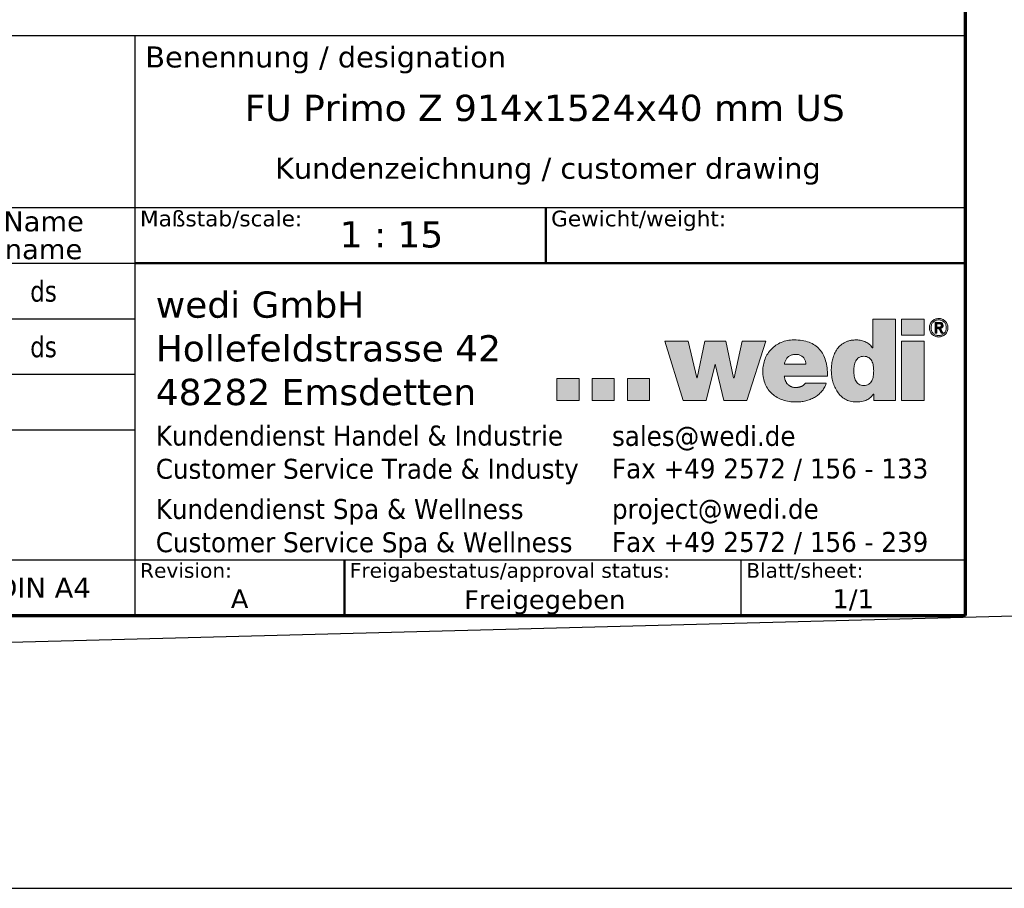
# Model space of a CAD drawing. Header units: millimetres. Extents: x -11430 to 11430, y -300 to 4365.
# Tile 3 of 12: x 1707 to 3116, y -300 to 942. Entities that reach past the tile are written whole.
import ezdxf
from ezdxf.enums import TextEntityAlignment as Align

# ---------------------------------------------------------------- set-up
doc = ezdxf.new("R2010")
doc.units = ezdxf.units.MM
doc.header["$LTSCALE"] = 15
doc.layers.get('0').update_dxf_attribs({"lineweight": 25})
for name, color, linetype, lineweight in [('AM_BOR', 7, 'Continuous', 25), ('Ebene 1', 7, 'Continuous', 25), ('Rahmen (ISO)', 7, 'Continuous', 70), ('Schraffur (ISO)', 7, 'Continuous', 18), ('Titel (ISO)', 7, 'Continuous', 50)]:
    doc.layers.add(name, color=color, linetype=linetype, lineweight=lineweight)
doc.styles.add('Notiztext 3.5', font='verdana.ttf')
doc.styles.add('Pfeiltext', font='verdana.ttf')
doc.styles.get("Standard").update_dxf_attribs({"font": 'verdana.ttf'})
doc.styles.add('Textstil26', font='verdana.ttf')
doc.styles.add('Textstil27', font='verdana.ttf')
doc.styles.add('Textstil29', font='verdana.ttf')
doc.styles.add('Textstil30', font='verdana.ttf')
doc.styles.add('Textstil32', font='verdana.ttf', dxfattribs={"width": 0.8})
doc.styles.add('Textstil69', font='verdana.ttf')
doc.styles.add('Textstil76', font='verdana.ttf')
doc.styles.add('Textstil77', font='verdana.ttf')

# ---------------------------------------------------------------- blocks, each defined once
blk = doc.blocks.new('Ränder wedi_Zeichnungsrahmen')
at = {"layer": 'Rahmen (ISO)'}
for p, q in [((204, 6), (204, 291)), ((20, 6), (204, 6))]:
    blk.add_line(p, q, dxfattribs=at)
blk = doc.blocks.new('Schriftfelder wedi Standard - Inch_Zoll ohne Toleranz')
at = {"layer": 'Schraffur (ISO)'}
h = blk.add_hatch(color=256, dxfattribs=at)
edge = h.paths.add_edge_path(flags=0)
edge.add_spline(control_points=[(-14.527, 20.668), (-14.439, 20.669), (-14.272, 20.686), (-14.05, 20.781), (-13.88, 20.929), (-13.756, 21.117), (-13.67, 21.333), (-13.597, 21.652), (-13.571, 22.068), (-13.597, 22.484), (-13.67, 22.799), (-13.756, 23.014), (-13.88, 23.201), (-14.05, 23.349), (-14.272, 23.443), (-14.527, 23.47), (-14.781, 23.443), (-15.002, 23.349), (-15.172, 23.201), (-15.296, 23.014), (-15.381, 22.799), (-15.454, 22.484), (-15.48, 22.068), (-15.454, 21.652), (-15.382, 21.333), (-15.296, 21.117), (-15.172, 20.929), (-15.002, 20.78), (-14.781, 20.687), (-14.615, 20.667), (-14.527, 20.668)], knot_values=[0, 0, 0, 0, 0.034699, 0.064914, 0.09345, 0.122379, 0.152717, 0.184596, 0.250776, 0.316162, 0.347791, 0.377961, 0.406791, 0.435283, 0.465485, 0.500184, 0.534837, 0.564994, 0.593447, 0.62225, 0.652404, 0.684024, 0.749407, 0.815585, 0.847456, 0.877777, 0.906678, 0.935176, 0.965345, 1, 1, 1, 1], degree=3, periodic=0)
edge = h.paths.add_edge_path()
edge.add_line((-13.656, 26.998), (-13.656, 24.262))
edge.add_line((-13.656, 24.262), (-13.679, 24.262))
edge.add_spline(control_points=[(-13.679, 24.262), (-13.77, 24.374), (-13.952, 24.601), (-14.329, 24.839), (-14.758, 24.991), (-15.178, 25.033), (-15.551, 25.012), (-15.861, 24.96), (-16.141, 24.874), (-16.47, 24.723), (-16.823, 24.464), (-17.145, 24.062), (-17.373, 23.604), (-17.522, 23.11), (-17.603, 22.602), (-17.63, 22.082), (-17.595, 21.555), (-17.487, 21.028), (-17.306, 20.524), (-17.051, 20.064), (-16.718, 19.666), (-16.304, 19.352), (-15.896, 19.186), (-15.539, 19.117), (-15.229, 19.1), (-14.909, 19.116), (-14.603, 19.165), (-14.349, 19.242), (-14.083, 19.37), (-13.827, 19.576), (-13.675, 19.773), (-13.604, 19.866)], knot_values=[0, 0, 0, 0, 0.043155, 0.086739, 0.131645, 0.17854, 0.212404, 0.243573, 0.272592, 0.299996, 0.351779, 0.402206, 0.453011, 0.504581, 0.556321, 0.607002, 0.660443, 0.714379, 0.767879, 0.820311, 0.871582, 0.922422, 0.974633, 1.002175, 1.0312, 1.067419, 1.097992, 1.124095, 1.146867, 1.186159, 1.221249, 1.221249, 1.221249, 1.221249], degree=3, periodic=0)
edge.add_line((-13.604, 19.866), (-13.582, 19.866))
edge.add_line((-13.582, 19.866), (-13.582, 19.247))
edge.add_line((-13.582, 19.247), (-11.509, 19.247))
edge.add_line((-11.509, 19.247), (-11.509, 26.998))
edge.add_line((-11.509, 26.998), (-13.656, 26.998))
for points in [[(-10.933, 25.488), (-10.933, 26.998), (-8.782, 26.998), (-8.782, 25.488)], [(-33.503, 24.892), (-31.744, 19.257), (-29.539, 19.257), (-28.704, 22.721), (-28.683, 22.721), (-27.867, 19.257), (-25.665, 19.257), (-23.872, 24.892), (-26.109, 24.892), (-26.89, 21.408), (-26.934, 21.408), (-27.683, 24.892), (-29.692, 24.892), (-30.407, 21.408), (-30.428, 21.408), (-31.264, 24.892)], [(-10.933, 19.257), (-8.782, 19.257), (-8.782, 24.89), (-10.933, 24.89)], [(-41.677, 21.339), (-43.778, 21.339), (-43.778, 19.238), (-41.677, 19.238)], [(-38.316, 21.339), (-40.418, 21.339), (-40.418, 19.257), (-38.316, 19.257)], [(-34.957, 21.339), (-34.957, 19.257), (-37.057, 19.257), (-37.057, 21.339)]]:
    blk.add_hatch(color=256, dxfattribs=at).paths.add_polyline_path(points)
h = blk.add_hatch(color=256, dxfattribs=at)
edge = h.paths.add_edge_path(flags=0)
edge.add_spline(control_points=[(-8.056, 25.886), (-8.038, 25.84), (-7.994, 25.755), (-7.905, 25.643), (-7.797, 25.551), (-7.671, 25.48), (-7.53, 25.438), (-7.382, 25.423), (-7.234, 25.439), (-7.094, 25.48), (-6.97, 25.551), (-6.863, 25.643), (-6.772, 25.754), (-6.709, 25.886), (-6.664, 26.031), (-6.653, 26.186), (-6.664, 26.339), (-6.71, 26.481), (-6.772, 26.612), (-6.863, 26.721), (-6.97, 26.813), (-7.095, 26.882), (-7.234, 26.926), (-7.382, 26.938), (-7.531, 26.926), (-7.671, 26.881), (-7.797, 26.814), (-7.904, 26.722), (-7.994, 26.611), (-8.06, 26.482), (-8.104, 26.339), (-8.117, 26.186), (-8.104, 26.031), (-8.074, 25.932), (-8.056, 25.886)], knot_values=[-1, -1, -1, -1, -0.968769, -0.938514, -0.908528, -0.877859, -0.846824, -0.81451, -0.782845, -0.751665, -0.721347, -0.691382, -0.661076, -0.630076, -0.597827, -0.563882, -0.531049, -0.499298, -0.468506, -0.438444, -0.408565, -0.3784, -0.347161, -0.315526, -0.283241, -0.252147, -0.221629, -0.19173, -0.161719, -0.130694, -0.098997, -0.066153, -0.032195, 0, 0, 0, 0], degree=3, periodic=0)
edge = h.paths.add_edge_path()
edge.add_spline(control_points=[(-8.201, 26.533), (-8.224, 26.48), (-8.261, 26.366), (-8.279, 26.186), (-8.261, 26.004), (-8.207, 25.833), (-8.122, 25.681), (-8.013, 25.548), (-7.88, 25.442), (-7.727, 25.362), (-7.559, 25.312), (-7.381, 25.294), (-7.204, 25.312), (-7.037, 25.362), (-6.885, 25.442), (-6.754, 25.549), (-6.645, 25.68), (-6.563, 25.834), (-6.506, 26.004), (-6.492, 26.186), (-6.507, 26.366), (-6.563, 26.534), (-6.645, 26.686), (-6.754, 26.816), (-6.885, 26.923), (-7.037, 27.003), (-7.204, 27.055), (-7.381, 27.069), (-7.559, 27.054), (-7.727, 27.003), (-7.879, 26.922), (-8.013, 26.817), (-8.122, 26.685), (-8.177, 26.585), (-8.201, 26.533)], knot_values=[0, 0, 0, 0, 0.031498, 0.063871, 0.097255, 0.129121, 0.16021, 0.19058, 0.221045, 0.251572, 0.283155, 0.315097, 0.34707, 0.378466, 0.408835, 0.43896, 0.469377, 0.500279, 0.532169, 0.565531, 0.597881, 0.629403, 0.660135, 0.690407, 0.720506, 0.750951, 0.782355, 0.814304, 0.846223, 0.877814, 0.908416, 0.938856, 0.96908, 1, 1, 1, 1], degree=3, periodic=0)
h = blk.add_hatch(color=256, dxfattribs=at)
edge = h.paths.add_edge_path(flags=0)
edge.add_spline(control_points=[(-7.396, 26.241), (-7.373, 26.241), (-7.328, 26.242), (-7.272, 26.245), (-7.232, 26.255), (-7.206, 26.265), (-7.182, 26.281), (-7.161, 26.3), (-7.143, 26.323), (-7.131, 26.352), (-7.126, 26.386), (-7.125, 26.421), (-7.129, 26.454), (-7.138, 26.481), (-7.152, 26.503), (-7.169, 26.521), (-7.189, 26.536), (-7.219, 26.551), (-7.262, 26.564), (-7.308, 26.567), (-7.34, 26.569), (-7.357, 26.569), (-7.371, 26.569), (-7.397, 26.569), (-7.437, 26.569), (-7.487, 26.569), (-7.526, 26.57), (-7.552, 26.569), (-7.561, 26.57), (-7.569, 26.569), (-7.564, 26.553), (-7.568, 26.535), (-7.565, 26.49), (-7.567, 26.427), (-7.567, 26.36), (-7.566, 26.31), (-7.567, 26.279), (-7.564, 26.259), (-7.569, 26.244), (-7.563, 26.24), (-7.549, 26.243), (-7.509, 26.239), (-7.46, 26.242), (-7.417, 26.241), (-7.402, 26.241), (-7.397, 26.241), (-7.396, 26.241)], knot_values=[-1, -1, -1, -1, -0.950287, -0.902175, -0.881324, -0.861242, -0.841051, -0.820798, -0.800643, -0.77928, -0.753999, -0.726464, -0.703741, -0.683998, -0.665669, -0.648191, -0.630877, -0.612858, -0.575671, -0.535024, -0.514517, -0.506166, -0.497845, -0.484984, -0.450288, -0.411369, -0.377517, -0.365396, -0.358025, -0.356271, -0.348826, -0.333239, -0.311301, -0.255536, -0.195862, -0.169038, -0.146611, -0.130372, -0.122114, -0.120862, -0.115361, -0.09364, -0.033314, -0.009567, -0.002546, 0, 0, 0, 0], degree=3, periodic=0)
edge = h.paths.add_edge_path()
edge.add_spline(control_points=[(-7.327, 26.698), (-7.33, 26.698), (-7.342, 26.698), (-7.385, 26.698), (-7.493, 26.697), (-7.607, 26.703), (-7.695, 26.696), (-7.717, 26.702), (-7.737, 26.688), (-7.717, 26.636), (-7.731, 26.564), (-7.723, 26.403), (-7.728, 26.183), (-7.724, 25.961), (-7.729, 25.803), (-7.721, 25.726), (-7.733, 25.681), (-7.721, 25.661), (-7.676, 25.677), (-7.631, 25.662), (-7.591, 25.67), (-7.563, 25.663), (-7.568, 25.686), (-7.564, 25.728), (-7.568, 25.817), (-7.564, 25.925), (-7.57, 26.019), (-7.563, 26.075), (-7.572, 26.103), (-7.552, 26.116), (-7.522, 26.108), (-7.481, 26.112), (-7.44, 26.109), (-7.41, 26.114), (-7.387, 26.104), (-7.376, 26.074), (-7.335, 26.02), (-7.28, 25.925), (-7.208, 25.817), (-7.156, 25.728), (-7.124, 25.687), (-7.115, 25.663), (-7.089, 25.67), (-7.043, 25.663), (-6.996, 25.678), (-6.95, 25.661), (-6.939, 25.674), (-6.967, 25.693), (-6.979, 25.727), (-7.029, 25.797), (-7.09, 25.896), (-7.151, 25.993), (-7.201, 26.065), (-7.214, 26.096), (-7.244, 26.124), (-7.21, 26.126), (-7.172, 26.135), (-7.107, 26.156), (-7.043, 26.197), (-6.99, 26.259), (-6.966, 26.344), (-6.964, 26.439), (-6.982, 26.533), (-7.031, 26.611), (-7.108, 26.665), (-7.21, 26.694), (-7.285, 26.698), (-7.327, 26.698)], knot_values=[0, 0, 0, 0, 0.002245, 0.008381, 0.028737, 0.076631, 0.084863, 0.089802, 0.091023, 0.100424, 0.119095, 0.14472, 0.207559, 0.270398, 0.296023, 0.314694, 0.324094, 0.324881, 0.330158, 0.349348, 0.357504, 0.360862, 0.363355, 0.37017, 0.392777, 0.420703, 0.445969, 0.455111, 0.460597, 0.462607, 0.46991, 0.48027, 0.49063, 0.497933, 0.500569, 0.507069, 0.517903, 0.547843, 0.580935, 0.607723, 0.615799, 0.618754, 0.622345, 0.631066, 0.651586, 0.657229, 0.657615, 0.662568, 0.672404, 0.685905, 0.71901, 0.752116, 0.765617, 0.775453, 0.780406, 0.783475, 0.792867, 0.810732, 0.827868, 0.845154, 0.864227, 0.887328, 0.909172, 0.928704, 0.948581, 0.97168, 1, 1, 1, 1], degree=3, periodic=0)
h = blk.add_hatch(color=256, dxfattribs=at)
edge = h.paths.add_edge_path(flags=0)
edge.add_spline(control_points=[(-20.984, 23.645), (-20.934, 23.645), (-20.834, 23.638), (-20.691, 23.606), (-20.56, 23.555), (-20.44, 23.486), (-20.334, 23.401), (-20.241, 23.302), (-20.165, 23.191), (-20.105, 23.067), (-20.065, 22.937), (-20.037, 22.812), (-20.048, 22.749), (-20.032, 22.698), (-20.054, 22.7), (-20.082, 22.698), (-20.134, 22.699), (-20.206, 22.699), (-20.335, 22.699), (-20.529, 22.699), (-20.787, 22.699), (-21.065, 22.699), (-21.344, 22.699), (-21.602, 22.699), (-21.795, 22.699), (-21.925, 22.699), (-21.996, 22.7), (-22.05, 22.698), (-22.075, 22.701), (-22.093, 22.698), (-22.088, 22.713), (-22.086, 22.745), (-22.063, 22.838), (-22.03, 22.962), (-21.971, 23.103), (-21.898, 23.229), (-21.81, 23.339), (-21.708, 23.433), (-21.591, 23.51), (-21.459, 23.57), (-21.313, 23.613), (-21.153, 23.639), (-21.042, 23.644), (-20.984, 23.645)], knot_values=[-1, -1, -1, -1, -0.970522, -0.942344, -0.915116, -0.888531, -0.86232, -0.836254, -0.810128, -0.783754, -0.756945, -0.729507, -0.715477, -0.710748, -0.709678, -0.703909, -0.693711, -0.679576, -0.661996, -0.618469, -0.567069, -0.511731, -0.456394, -0.404994, -0.361467, -0.343887, -0.329752, -0.319554, -0.313785, -0.312715, -0.311324, -0.307144, -0.290779, -0.259629, -0.230295, -0.20237, -0.17536, -0.148701, -0.121787, -0.094005, -0.064779, -0.033592, 0, 0, 0, 0], degree=3, periodic=0)
edge = h.paths.add_edge_path()
edge.add_line((-17.978, 21.582), (-22.101, 21.582))
edge.add_spline(control_points=[(-22.101, 21.582), (-22.097, 21.542), (-22.089, 21.465), (-22.067, 21.351), (-22.039, 21.243), (-22.003, 21.14), (-21.96, 21.043), (-21.91, 20.953), (-21.852, 20.869), (-21.786, 20.792), (-21.714, 20.723), (-21.634, 20.662), (-21.547, 20.609), (-21.452, 20.564), (-21.35, 20.529), (-21.242, 20.504), (-21.126, 20.488), (-21.046, 20.486), (-21.005, 20.485)], knot_values=[0, 0, 0, 0, 0.011871, 0.023383, 0.034556, 0.045416, 0.055995, 0.066338, 0.076497, 0.086536, 0.096528, 0.106556, 0.116711, 0.12709, 0.137793, 0.148921, 0.160571, 0.172839, 0.172839, 0.172839, 0.172839], degree=3, periodic=0)
edge.add_spline(control_points=[(-21.005, 20.485), (-20.983, 20.486), (-20.939, 20.486), (-20.873, 20.491), (-20.807, 20.499), (-20.742, 20.509), (-20.677, 20.523), (-20.613, 20.54), (-20.55, 20.561), (-20.489, 20.584), (-20.43, 20.61), (-20.374, 20.64), (-20.32, 20.673), (-20.269, 20.709), (-20.222, 20.748), (-20.179, 20.791), (-20.139, 20.836), (-20.116, 20.87), (-20.105, 20.886)], knot_values=[0, 0, 0, 0, 0.006559, 0.013169, 0.01981, 0.026462, 0.033107, 0.039727, 0.046304, 0.052825, 0.059279, 0.065656, 0.071951, 0.078166, 0.084304, 0.090378, 0.096407, 0.102416, 0.102416, 0.102416, 0.102416], degree=3, periodic=0)
edge.add_line((-20.105, 20.886), (-18.097, 20.886))
edge.add_spline(control_points=[(-18.097, 20.886), (-18.157, 20.741), (-18.274, 20.458), (-18.54, 20.089), (-18.858, 19.779), (-19.224, 19.529), (-19.628, 19.338), (-20.064, 19.203), (-20.523, 19.123), (-21.055, 19.094), (-21.639, 19.136), (-22.245, 19.281), (-22.791, 19.522), (-23.263, 19.856), (-23.65, 20.283), (-23.939, 20.799), (-24.118, 21.398), (-24.174, 22.026), (-24.12, 22.644), (-23.959, 23.208), (-23.699, 23.719), (-23.347, 24.165), (-22.909, 24.533), (-22.394, 24.811), (-21.808, 24.987), (-21.131, 25.042), (-20.427, 24.991), (-19.747, 24.825), (-19.177, 24.539), (-18.719, 24.139), (-18.374, 23.633), (-18.139, 23.029), (-18, 22.334), (-17.985, 21.841), (-17.978, 21.582)], knot_values=[0, 0, 0, 0, 0.046845, 0.091634, 0.135518, 0.17939, 0.223861, 0.269282, 0.315783, 0.363338, 0.42883, 0.490658, 0.549548, 0.606552, 0.663102, 0.721003, 0.78232, 0.849198, 0.909267, 0.967289, 1.024005, 1.080171, 1.136634, 1.194396, 1.254659, 1.318825, 1.396987, 1.465551, 1.527499, 1.586411, 1.646022, 1.709592, 1.779523, 1.85736, 1.85736, 1.85736, 1.85736], degree=3, periodic=0)
at = {"layer": 'AM_BOR', "color": 7}
for p, q in [((-4.835, 53.996), (-188.835, 53.996)), ((-84.035, 53.996), (-84.035, -1.254)), ((-4.835, -1.254), (-4.835, 53.996)), ((-188.835, 37.646), (-4.835, 37.646)), ((-130.135, 4.046), (-4.835, 4.046)), ((-26.235, 4.046), (-26.235, -1.254)), ((-188.835, -1.254), (-4.835, -1.254))]:
    blk.add_line(p, q, dxfattribs=at)
at = {"layer": 'AM_BOR'}
for p, q in [((-130.135, 32.346), (-84.035, 32.346)), ((-130.135, 27.046), (-84.035, 27.046)), ((-130.135, 21.746), (-84.035, 21.746)), ((-130.135, 16.446), (-84.035, 16.446))]:
    blk.add_line(p, q, dxfattribs=at)
at = {"layer": 'Ebene 1', "lineweight": 5}
for p, q in [((-10.933, 25.488), (-10.933, 26.998)), ((-10.933, 26.998), (-8.782, 26.998)), ((-8.782, 26.998), (-8.782, 25.488)), ((-8.782, 25.488), (-10.933, 25.488)), ((-31.744, 19.257), (-33.503, 24.892)), ((-33.503, 24.892), (-31.264, 24.892)), ((-31.264, 24.892), (-30.428, 21.408)), ((-30.407, 21.408), (-29.692, 24.892)), ((-29.692, 24.892), (-27.683, 24.892)), ((-27.683, 24.892), (-26.934, 21.408)), ((-26.89, 21.408), (-26.109, 24.892)), ((-26.109, 24.892), (-23.872, 24.892)), ((-23.872, 24.892), (-25.665, 19.257)), ((-10.933, 19.257), (-10.933, 24.89)), ((-10.933, 24.89), (-8.782, 24.89)), ((-8.782, 24.89), (-8.782, 19.257)), ((-28.704, 22.721), (-29.539, 19.257)), ((-28.683, 22.721), (-28.704, 22.721)), ((-27.867, 19.257), (-28.683, 22.721)), ((-41.677, 21.339), (-43.778, 21.339)), ((-43.778, 21.339), (-43.778, 19.238)), ((-41.677, 19.238), (-41.677, 21.339)), ((-38.316, 21.339), (-40.418, 21.339)), ((-40.418, 21.339), (-40.418, 19.257)), ((-38.316, 19.257), (-38.316, 21.339)), ((-37.057, 21.339), (-37.057, 19.257)), ((-34.957, 21.339), (-37.057, 21.339)), ((-34.957, 19.257), (-34.957, 21.339)), ((-30.428, 21.408), (-30.407, 21.408)), ((-26.934, 21.408), (-26.89, 21.408)), ((-43.778, 19.238), (-41.677, 19.238)), ((-40.418, 19.257), (-38.316, 19.257)), ((-37.057, 19.257), (-34.957, 19.257)), ((-29.539, 19.257), (-31.744, 19.257)), ((-25.665, 19.257), (-27.867, 19.257)), ((-8.782, 19.257), (-10.933, 19.257))]:
    blk.add_line(p, q, dxfattribs=at)
for points, knots in [([(-13.656, 26.998), (-13.656, 26.996), (-13.656, 26.985), (-13.656, 26.963), (-13.656, 26.926), (-13.656, 26.877), (-13.656, 26.815), (-13.656, 26.742), (-13.656, 26.66), (-13.656, 26.532), (-13.656, 26.356), (-13.656, 26.042), (-13.656, 25.63), (-13.656, 25.218), (-13.656, 24.904), (-13.656, 24.728), (-13.656, 24.6), (-13.656, 24.518), (-13.656, 24.445), (-13.656, 24.383), (-13.656, 24.334), (-13.656, 24.297), (-13.656, 24.275), (-13.656, 24.264), (-13.656, 24.262)], [0, 0, 0, 0, 0.000785, 0.0030733, 0.0067645, 0.0117586, 0.0179552, 0.0252542, 0.0335554, 0.0427585, 0.0634696, 0.0865859, 0.1368271, 0.1870683, 0.2101846, 0.2308957, 0.2400988, 0.2484, 0.255699, 0.2618956, 0.2668896, 0.2705809, 0.2728692, 0.2736542, 0.2736542, 0.2736542, 0.2736542]), ([(-11.509, 26.998), (-11.511, 26.998), (-11.519, 26.998), (-11.537, 26.998), (-11.565, 26.998), (-11.604, 26.998), (-11.653, 26.998), (-11.71, 26.998), (-11.774, 26.998), (-11.874, 26.998), (-12.013, 26.998), (-12.259, 26.998), (-12.583, 26.998), (-12.906, 26.998), (-13.152, 26.998), (-13.291, 26.998), (-13.391, 26.998), (-13.456, 26.998), (-13.513, 26.998), (-13.561, 26.998), (-13.6, 26.998), (-13.629, 26.998), (-13.646, 26.998), (-13.654, 26.998), (-13.656, 26.998)], [0, 0, 0, 0, 0.0006161, 0.0024119, 0.0053087, 0.009228, 0.014091, 0.0198192, 0.0263339, 0.0335564, 0.0498102, 0.0679516, 0.1073803, 0.146809, 0.1649504, 0.1812043, 0.1884268, 0.1949414, 0.2006696, 0.2055327, 0.2094519, 0.2123488, 0.2141446, 0.2147606, 0.2147606, 0.2147606, 0.2147606]), ([(-11.509, 19.247), (-11.509, 19.255), (-11.509, 19.284), (-11.509, 19.348), (-11.509, 19.451), (-11.509, 19.592), (-11.509, 19.766), (-11.509, 19.972), (-11.509, 20.206), (-11.509, 20.567), (-11.509, 21.068), (-11.509, 21.956), (-11.509, 23.123), (-11.509, 24.29), (-11.509, 25.178), (-11.509, 25.679), (-11.509, 26.039), (-11.509, 26.274), (-11.509, 26.479), (-11.509, 26.654), (-11.509, 26.794), (-11.509, 26.898), (-11.509, 26.962), (-11.509, 26.991), (-11.509, 26.998)], [0, 0, 0, 0, 0.0022235, 0.0087046, 0.0191597, 0.0333047, 0.050856, 0.0715295, 0.0950415, 0.1211081, 0.1797699, 0.2452439, 0.387546, 0.529848, 0.5953221, 0.6539839, 0.6800505, 0.7035625, 0.724236, 0.7417873, 0.7559323, 0.7663873, 0.7728685, 0.775092, 0.775092, 0.775092, 0.775092]), ([(-8.201, 26.533), (-8.177, 26.585), (-8.122, 26.685), (-8.013, 26.817), (-7.879, 26.922), (-7.727, 27.003), (-7.559, 27.054), (-7.381, 27.069), (-7.204, 27.055), (-7.037, 27.003), (-6.885, 26.923), (-6.754, 26.816), (-6.645, 26.686), (-6.563, 26.534), (-6.507, 26.366), (-6.492, 26.186), (-6.506, 26.004), (-6.563, 25.834), (-6.645, 25.68), (-6.754, 25.549), (-6.885, 25.442), (-7.037, 25.362), (-7.204, 25.312), (-7.381, 25.294), (-7.559, 25.312), (-7.727, 25.362), (-7.88, 25.442), (-8.013, 25.548), (-8.122, 25.681), (-8.207, 25.833), (-8.261, 26.004), (-8.279, 26.186), (-8.261, 26.366), (-8.224, 26.48), (-8.201, 26.533)], [0, 0, 0, 0, 0.03092, 0.061144, 0.091584, 0.122186, 0.153777, 0.185696, 0.217645, 0.249049, 0.279494, 0.309593, 0.339865, 0.370597, 0.402119, 0.434469, 0.467831, 0.499721, 0.530623, 0.56104, 0.591165, 0.621534, 0.65293, 0.684903, 0.716845, 0.748428, 0.778955, 0.80942, 0.83979, 0.870879, 0.902745, 0.936129, 0.968502, 1, 1, 1, 1]), ([(-8.056, 25.886), (-8.038, 25.84), (-7.994, 25.755), (-7.905, 25.643), (-7.797, 25.551), (-7.671, 25.48), (-7.53, 25.438), (-7.382, 25.423), (-7.234, 25.439), (-7.094, 25.48), (-6.97, 25.551), (-6.863, 25.643), (-6.772, 25.754), (-6.709, 25.886), (-6.664, 26.031), (-6.653, 26.186), (-6.664, 26.339), (-6.71, 26.481), (-6.772, 26.612), (-6.863, 26.721), (-6.97, 26.813), (-7.095, 26.882), (-7.234, 26.926), (-7.382, 26.938), (-7.531, 26.926), (-7.671, 26.881), (-7.797, 26.814), (-7.904, 26.722), (-7.994, 26.611), (-8.06, 26.482), (-8.104, 26.339), (-8.117, 26.186), (-8.104, 26.031), (-8.074, 25.932), (-8.056, 25.886)], [0, 0, 0, 0, 0.031231, 0.061486, 0.091472, 0.122141, 0.153176, 0.18549, 0.217155, 0.248335, 0.278653, 0.308618, 0.338924, 0.369924, 0.402173, 0.436118, 0.468951, 0.500702, 0.531494, 0.561556, 0.591435, 0.6216, 0.652839, 0.684474, 0.716759, 0.747853, 0.778371, 0.80827, 0.838281, 0.869306, 0.901003, 0.933847, 0.967805, 1, 1, 1, 1]), ([(-7.327, 26.698), (-7.285, 26.698), (-7.21, 26.694), (-7.108, 26.665), (-7.031, 26.611), (-6.982, 26.533), (-6.964, 26.439), (-6.966, 26.344), (-6.99, 26.259), (-7.043, 26.197), (-7.107, 26.156), (-7.172, 26.135), (-7.21, 26.126), (-7.244, 26.124), (-7.214, 26.096), (-7.201, 26.065), (-7.151, 25.993), (-7.09, 25.896), (-7.029, 25.797), (-6.979, 25.727), (-6.967, 25.693), (-6.939, 25.674), (-6.95, 25.661), (-6.996, 25.678), (-7.043, 25.663), (-7.089, 25.67), (-7.115, 25.663), (-7.124, 25.687), (-7.156, 25.728), (-7.208, 25.817), (-7.28, 25.925), (-7.335, 26.02), (-7.376, 26.074), (-7.387, 26.104), (-7.41, 26.114), (-7.44, 26.109), (-7.481, 26.112), (-7.522, 26.108), (-7.552, 26.116), (-7.572, 26.103), (-7.563, 26.075), (-7.57, 26.019), (-7.564, 25.925), (-7.568, 25.817), (-7.564, 25.728), (-7.568, 25.686), (-7.563, 25.663), (-7.591, 25.67), (-7.631, 25.662), (-7.676, 25.677), (-7.721, 25.661), (-7.733, 25.681), (-7.721, 25.726), (-7.729, 25.803), (-7.724, 25.961), (-7.728, 26.183), (-7.723, 26.403), (-7.731, 26.564), (-7.717, 26.636), (-7.737, 26.688), (-7.717, 26.702), (-7.695, 26.696), (-7.607, 26.703), (-7.493, 26.697), (-7.385, 26.698), (-7.342, 26.698), (-7.33, 26.698), (-7.327, 26.698)], [0, 0, 0, 0, 0.02832, 0.051419, 0.071296, 0.090828, 0.112672, 0.135773, 0.154846, 0.172132, 0.189268, 0.207133, 0.216525, 0.219594, 0.224547, 0.234383, 0.247884, 0.28099, 0.314095, 0.327596, 0.337432, 0.342385, 0.342771, 0.348414, 0.368934, 0.377655, 0.381246, 0.384201, 0.392277, 0.419065, 0.452157, 0.482097, 0.492931, 0.499431, 0.502067, 0.50937, 0.51973, 0.53009, 0.537393, 0.539403, 0.544889, 0.554031, 0.579297, 0.607223, 0.62983, 0.636645, 0.639138, 0.642496, 0.650652, 0.669842, 0.675119, 0.675906, 0.685306, 0.703977, 0.729602, 0.792441, 0.85528, 0.880905, 0.899576, 0.908977, 0.910198, 0.915137, 0.923369, 0.971263, 0.991619, 0.997755, 1, 1, 1, 1]), ([(-7.396, 26.241), (-7.373, 26.241), (-7.328, 26.242), (-7.272, 26.245), (-7.232, 26.255), (-7.206, 26.265), (-7.182, 26.281), (-7.161, 26.3), (-7.143, 26.323), (-7.131, 26.352), (-7.126, 26.386), (-7.125, 26.421), (-7.129, 26.454), (-7.138, 26.481), (-7.152, 26.503), (-7.169, 26.521), (-7.189, 26.536), (-7.219, 26.551), (-7.262, 26.564), (-7.308, 26.567), (-7.34, 26.569), (-7.357, 26.569), (-7.371, 26.569), (-7.397, 26.569), (-7.437, 26.569), (-7.487, 26.569), (-7.526, 26.57), (-7.552, 26.569), (-7.561, 26.57), (-7.569, 26.569), (-7.564, 26.553), (-7.568, 26.535), (-7.565, 26.49), (-7.567, 26.427), (-7.567, 26.36), (-7.566, 26.31), (-7.567, 26.279), (-7.564, 26.259), (-7.569, 26.244), (-7.563, 26.24), (-7.549, 26.243), (-7.509, 26.239), (-7.46, 26.242), (-7.417, 26.241), (-7.402, 26.241), (-7.397, 26.241), (-7.396, 26.241)], [0, 0, 0, 0, 0.049713, 0.097825, 0.118676, 0.138758, 0.158949, 0.179202, 0.199357, 0.22072, 0.246001, 0.273536, 0.296259, 0.316002, 0.334331, 0.351809, 0.369123, 0.387142, 0.424329, 0.464976, 0.485483, 0.493834, 0.502155, 0.515016, 0.549712, 0.588631, 0.622483, 0.634604, 0.641975, 0.643729, 0.651174, 0.666761, 0.688699, 0.744464, 0.804138, 0.830962, 0.853389, 0.869628, 0.877886, 0.879138, 0.884639, 0.90636, 0.966686, 0.990433, 0.997454, 1, 1, 1, 1]), ([(-17.978, 21.582), (-17.985, 21.841), (-18, 22.334), (-18.139, 23.029), (-18.374, 23.633), (-18.719, 24.139), (-19.177, 24.539), (-19.747, 24.825), (-20.427, 24.991), (-21.131, 25.042), (-21.808, 24.987), (-22.394, 24.811), (-22.909, 24.533), (-23.347, 24.165), (-23.699, 23.719), (-23.959, 23.208), (-24.12, 22.644), (-24.174, 22.026), (-24.118, 21.398), (-23.939, 20.799), (-23.65, 20.283), (-23.263, 19.856), (-22.791, 19.522), (-22.245, 19.281), (-21.639, 19.136), (-21.055, 19.094), (-20.523, 19.123), (-20.064, 19.203), (-19.628, 19.338), (-19.224, 19.529), (-18.858, 19.779), (-18.54, 20.089), (-18.274, 20.458), (-18.157, 20.741), (-18.097, 20.886)], [0, 0, 0, 0, 0.077838, 0.147768, 0.211338, 0.270949, 0.329861, 0.391809, 0.460373, 0.538535, 0.602701, 0.662964, 0.720726, 0.777189, 0.833355, 0.890071, 0.948093, 1.008162, 1.075041, 1.136357, 1.194259, 1.250809, 1.307812, 1.366702, 1.42853, 1.494022, 1.541577, 1.588079, 1.633499, 1.67797, 1.721843, 1.765726, 1.810515, 1.85736, 1.85736, 1.85736, 1.85736]), ([(-13.679, 24.262), (-13.77, 24.374), (-13.952, 24.601), (-14.329, 24.839), (-14.758, 24.991), (-15.178, 25.033), (-15.551, 25.012), (-15.861, 24.96), (-16.141, 24.874), (-16.47, 24.723), (-16.823, 24.464), (-17.145, 24.062), (-17.373, 23.604), (-17.522, 23.11), (-17.603, 22.602), (-17.63, 22.082), (-17.595, 21.555), (-17.487, 21.028), (-17.306, 20.524), (-17.051, 20.064), (-16.718, 19.666), (-16.304, 19.352), (-15.896, 19.186), (-15.539, 19.117), (-15.229, 19.1), (-14.909, 19.116), (-14.603, 19.165), (-14.349, 19.242), (-14.083, 19.37), (-13.827, 19.576), (-13.675, 19.773), (-13.604, 19.866)], [0, 0, 0, 0, 0.043155, 0.086739, 0.131645, 0.17854, 0.212404, 0.243573, 0.272592, 0.299996, 0.351779, 0.402206, 0.453011, 0.504581, 0.556321, 0.607002, 0.660443, 0.714379, 0.767879, 0.820311, 0.871582, 0.922422, 0.974633, 1.002175, 1.0312, 1.067419, 1.097992, 1.124095, 1.146867, 1.186159, 1.221249, 1.221249, 1.221249, 1.221249]), ([(-20.984, 23.645), (-20.934, 23.645), (-20.834, 23.638), (-20.691, 23.606), (-20.56, 23.555), (-20.44, 23.486), (-20.334, 23.401), (-20.241, 23.302), (-20.165, 23.191), (-20.105, 23.067), (-20.065, 22.937), (-20.037, 22.812), (-20.048, 22.749), (-20.032, 22.698), (-20.054, 22.7), (-20.082, 22.698), (-20.134, 22.699), (-20.206, 22.699), (-20.335, 22.699), (-20.529, 22.699), (-20.787, 22.699), (-21.065, 22.699), (-21.344, 22.699), (-21.602, 22.699), (-21.795, 22.699), (-21.925, 22.699), (-21.996, 22.7), (-22.05, 22.698), (-22.075, 22.701), (-22.093, 22.698), (-22.088, 22.713), (-22.086, 22.745), (-22.063, 22.838), (-22.03, 22.962), (-21.971, 23.103), (-21.898, 23.229), (-21.81, 23.339), (-21.708, 23.433), (-21.591, 23.51), (-21.459, 23.57), (-21.313, 23.613), (-21.153, 23.639), (-21.042, 23.644), (-20.984, 23.645)], [0, 0, 0, 0, 0.029478, 0.057656, 0.084884, 0.111469, 0.13768, 0.163746, 0.189872, 0.216246, 0.243055, 0.270493, 0.284523, 0.289252, 0.290322, 0.296091, 0.306289, 0.320424, 0.338004, 0.381531, 0.432931, 0.488269, 0.543606, 0.595006, 0.638533, 0.656113, 0.670248, 0.680446, 0.686215, 0.687285, 0.688676, 0.692856, 0.709221, 0.740371, 0.769705, 0.79763, 0.82464, 0.851299, 0.878213, 0.905995, 0.935221, 0.966408, 1, 1, 1, 1]), ([(-13.656, 24.262), (-13.656, 24.262), (-13.656, 24.262), (-13.657, 24.262), (-13.657, 24.262), (-13.657, 24.262), (-13.658, 24.262), (-13.658, 24.262), (-13.659, 24.262), (-13.66, 24.262), (-13.662, 24.262), (-13.664, 24.262), (-13.668, 24.262), (-13.671, 24.262), (-13.674, 24.262), (-13.675, 24.262), (-13.677, 24.262), (-13.677, 24.262), (-13.678, 24.262), (-13.678, 24.262), (-13.679, 24.262), (-13.679, 24.262), (-13.679, 24.262), (-13.679, 24.262), (-13.679, 24.262)], [0, 0, 0, 0, 0.000006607, 0.000025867, 0.000056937, 0.000098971, 0.000151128, 0.000212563, 0.000282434, 0.000359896, 0.00053422, 0.000728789, 0.001151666, 0.001574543, 0.001769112, 0.001943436, 0.002020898, 0.002090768, 0.002152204, 0.00220436, 0.002246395, 0.002277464, 0.002296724, 0.002303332, 0.002303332, 0.002303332, 0.002303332]), ([(-14.527, 20.668), (-14.615, 20.667), (-14.781, 20.687), (-15.002, 20.78), (-15.172, 20.929), (-15.296, 21.117), (-15.382, 21.333), (-15.454, 21.652), (-15.48, 22.068), (-15.454, 22.484), (-15.381, 22.799), (-15.296, 23.014), (-15.172, 23.201), (-15.002, 23.349), (-14.781, 23.443), (-14.527, 23.47), (-14.272, 23.443), (-14.05, 23.349), (-13.88, 23.201), (-13.756, 23.014), (-13.67, 22.799), (-13.597, 22.484), (-13.571, 22.068), (-13.597, 21.652), (-13.67, 21.333), (-13.756, 21.117), (-13.88, 20.929), (-14.05, 20.781), (-14.272, 20.686), (-14.439, 20.669), (-14.527, 20.668)], [0, 0, 0, 0, 0.034655, 0.064824, 0.093322, 0.122223, 0.152544, 0.184415, 0.250593, 0.315976, 0.347596, 0.37775, 0.406553, 0.435006, 0.465163, 0.499816, 0.534515, 0.564717, 0.593209, 0.622039, 0.652209, 0.683838, 0.749224, 0.815404, 0.847283, 0.877621, 0.90655, 0.935086, 0.965301, 1, 1, 1, 1]), ([(-21.005, 20.485), (-21.046, 20.486), (-21.126, 20.488), (-21.242, 20.504), (-21.35, 20.529), (-21.452, 20.564), (-21.547, 20.609), (-21.634, 20.662), (-21.714, 20.723), (-21.786, 20.792), (-21.852, 20.869), (-21.91, 20.953), (-21.96, 21.043), (-22.003, 21.14), (-22.039, 21.243), (-22.067, 21.351), (-22.089, 21.465), (-22.097, 21.542), (-22.101, 21.582)], [0, 0, 0, 0, 0.0122685, 0.0239187, 0.035046, 0.0457491, 0.0561284, 0.0662838, 0.0763119, 0.0863037, 0.0963424, 0.1065015, 0.1168444, 0.127424, 0.1382833, 0.1494563, 0.1609687, 0.1728395, 0.1728395, 0.1728395, 0.1728395]), ([(-22.101, 21.582), (-22.097, 21.582), (-22.081, 21.582), (-22.047, 21.582), (-21.992, 21.582), (-21.917, 21.582), (-21.825, 21.582), (-21.715, 21.582), (-21.591, 21.582), (-21.399, 21.582), (-21.132, 21.582), (-20.66, 21.582), (-20.039, 21.582), (-19.419, 21.582), (-18.946, 21.582), (-18.68, 21.582), (-18.488, 21.582), (-18.363, 21.582), (-18.254, 21.582), (-18.161, 21.582), (-18.086, 21.582), (-18.031, 21.582), (-17.997, 21.582), (-17.982, 21.582), (-17.978, 21.582)], [0, 0, 0, 0, 0.0011827, 0.0046301, 0.0101912, 0.0177151, 0.0270508, 0.0380473, 0.0505536, 0.0644187, 0.0956215, 0.1304479, 0.2061398, 0.2818318, 0.3166582, 0.347861, 0.3617261, 0.3742324, 0.3852289, 0.3945645, 0.4020884, 0.4076496, 0.411097, 0.4122797, 0.4122797, 0.4122797, 0.4122797]), ([(-20.105, 20.886), (-20.116, 20.87), (-20.139, 20.836), (-20.179, 20.791), (-20.222, 20.748), (-20.269, 20.709), (-20.32, 20.673), (-20.374, 20.64), (-20.43, 20.61), (-20.489, 20.584), (-20.55, 20.561), (-20.613, 20.54), (-20.677, 20.523), (-20.742, 20.509), (-20.807, 20.499), (-20.873, 20.491), (-20.939, 20.486), (-20.983, 20.486), (-21.005, 20.485)], [0, 0, 0, 0, 0.006009, 0.0120374, 0.0181114, 0.0242499, 0.0304643, 0.0367601, 0.0431371, 0.0495905, 0.0561118, 0.0626893, 0.0693086, 0.0759535, 0.0826061, 0.0892473, 0.0958573, 0.1024158, 0.1024158, 0.1024158, 0.1024158]), ([(-18.097, 20.886), (-18.099, 20.886), (-18.106, 20.886), (-18.123, 20.886), (-18.15, 20.886), (-18.186, 20.886), (-18.231, 20.886), (-18.284, 20.886), (-18.345, 20.886), (-18.439, 20.886), (-18.568, 20.886), (-18.799, 20.886), (-19.101, 20.886), (-19.403, 20.886), (-19.633, 20.886), (-19.763, 20.886), (-19.857, 20.886), (-19.917, 20.886), (-19.971, 20.886), (-20.016, 20.886), (-20.052, 20.886), (-20.079, 20.886), (-20.096, 20.886), (-20.103, 20.886), (-20.105, 20.886)], [0, 0, 0, 0, 0.0005762, 0.0022556, 0.0049648, 0.0086302, 0.0131783, 0.0185354, 0.024628, 0.0313826, 0.0465836, 0.0635498, 0.1004244, 0.137299, 0.1542653, 0.1694662, 0.1762208, 0.1823135, 0.1876706, 0.1922186, 0.195884, 0.1985932, 0.2002727, 0.2008489, 0.2008489, 0.2008489, 0.2008489]), ([(-13.604, 19.866), (-13.604, 19.866), (-13.604, 19.866), (-13.604, 19.866), (-13.603, 19.866), (-13.603, 19.866), (-13.603, 19.866), (-13.602, 19.866), (-13.601, 19.866), (-13.6, 19.866), (-13.599, 19.866), (-13.596, 19.866), (-13.593, 19.866), (-13.589, 19.866), (-13.587, 19.866), (-13.585, 19.866), (-13.584, 19.866), (-13.584, 19.866), (-13.583, 19.866), (-13.583, 19.866), (-13.582, 19.866), (-13.582, 19.866), (-13.582, 19.866), (-13.582, 19.866), (-13.582, 19.866)], [0, 0, 0, 0, 0.00000644, 0.000025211, 0.000055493, 0.000096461, 0.000147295, 0.000207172, 0.000275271, 0.000350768, 0.000520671, 0.000710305, 0.001122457, 0.001534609, 0.001724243, 0.001894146, 0.001969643, 0.002037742, 0.002097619, 0.002148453, 0.002189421, 0.002219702, 0.002238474, 0.002244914, 0.002244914, 0.002244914, 0.002244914]), ([(-13.582, 19.866), (-13.582, 19.866), (-13.582, 19.863), (-13.582, 19.858), (-13.582, 19.85), (-13.582, 19.839), (-13.582, 19.825), (-13.582, 19.808), (-13.582, 19.79), (-13.582, 19.761), (-13.582, 19.721), (-13.582, 19.65), (-13.582, 19.557), (-13.582, 19.464), (-13.582, 19.393), (-13.582, 19.353), (-13.582, 19.324), (-13.582, 19.305), (-13.582, 19.289), (-13.582, 19.275), (-13.582, 19.264), (-13.582, 19.255), (-13.582, 19.25), (-13.582, 19.248), (-13.582, 19.247)], [0, 0, 0, 0, 0.00017749, 0.00069486, 0.00152945, 0.0026586, 0.00405965, 0.00570994, 0.00758682, 0.00966763, 0.01435039, 0.01957695, 0.03093642, 0.04229588, 0.04752244, 0.0522052, 0.05428601, 0.05616289, 0.05781318, 0.05921423, 0.06034338, 0.06117797, 0.06169534, 0.06187283, 0.06187283, 0.06187283, 0.06187283]), ([(-13.582, 19.247), (-13.58, 19.247), (-13.572, 19.247), (-13.555, 19.247), (-13.527, 19.247), (-13.489, 19.247), (-13.443, 19.247), (-13.388, 19.247), (-13.325, 19.247), (-13.229, 19.247), (-13.095, 19.247), (-12.857, 19.247), (-12.545, 19.247), (-12.233, 19.247), (-11.996, 19.247), (-11.862, 19.247), (-11.765, 19.247), (-11.703, 19.247), (-11.648, 19.247), (-11.601, 19.247), (-11.563, 19.247), (-11.536, 19.247), (-11.518, 19.247), (-11.511, 19.247), (-11.509, 19.247)], [0, 0, 0, 0, 0.0005946, 0.0023279, 0.0051239, 0.0089067, 0.0136004, 0.0191292, 0.025417, 0.032388, 0.0480759, 0.0655857, 0.1036416, 0.1416975, 0.1592072, 0.1748952, 0.1818662, 0.188154, 0.1936827, 0.1983765, 0.2021593, 0.2049553, 0.2066885, 0.2072832, 0.2072832, 0.2072832, 0.2072832])]:
    blk.add_open_spline(points, degree=3, knots=knots, dxfattribs=at)
at = {"layer": 'Titel (ISO)'}
for p, q in [((-44.835, 37.646), (-44.835, 32.337)), ((-84.035, 32.346), (-4.835, 32.346)), ((-64.035, 4.046), (-64.035, -1.254))]:
    blk.add_line(p, q, dxfattribs=at)
at = {"layer": 'AM_BOR', "color": 7, "style": 'Textstil29'}
blk.add_text('Benennung / designation', height=2, dxfattribs=at).set_placement((-83.035, 50.996))
at = {"layer": 'AM_BOR', "color": 7, "style": 'Textstil27'}
for s, p in [('Name', (-92.735, 36.321)), ('name', (-92.735, 33.671)), ('DIN A4', (-92.735, 1.396))]:
    blk.add_text(s, height=1.9, dxfattribs=at).set_placement(p, align=Align.MIDDLE_CENTER)
at = {"layer": 'AM_BOR', "color": 7}
for tag, p, height, style in [('Zeichnungsnummer_001', (-173.238, 49.433), 3, 'Textstil30'), ('Artikelnummer_001', (-145.064, 44.444), 2.487, 'Textstil69')]:
    blk.add_attdef(tag, p, '', height=height, dxfattribs=dict(at, style=style))
blk.add_attdef('TITEL_001', (-73.559, 45.896), '', height=2.5, dxfattribs=at)
at = {"layer": 'AM_BOR', "color": 7, "style": 'Textstil69'}
blk.add_attdef('PROJEKT', text='', height=2.487, dxfattribs=at).set_placement((-144.835, 41.983), align=Align.TOP_LEFT)
at = {"layer": 'AM_BOR', "color": 7, "style": 'Textstil32', "width": 0.8}
for tag, p in [('ERSTELLUNGSDATUM_001', (-115.147, 28.696)), ('KONSTRUKTEUR_001', (-94.007, 28.671)), ('ERSTELLUNGSDATUM_001', (-115.346, 23.555)), ('KONSTRUKTEUR_001', (-94.007, 23.371))]:
    blk.add_attdef(tag, p, '', height=2, dxfattribs=at)
for tag, p in [('KONTROLLDATUM', (-108.735, 19.096)), ('KONTROLLIERT_VON', (-92.735, 19.096))]:
    blk.add_attdef(tag, text='', height=2, dxfattribs=at).set_placement(p, align=Align.MIDDLE_CENTER)
at = {"layer": 'Titel (ISO)', "style": 'Notiztext 3.5'}
for s, insert, char_height, attachment_point in [('\\fVerdana|b0|i0;\\H1.5000;Maßstab/scale:', (-83.535, 37.346), 1.5, 1), ('\\fVerdana|b0|i0;\\H1.5000;Gewicht/weight:', (-44.335, 37.346), 1.5, 1), ('\\fVerdana|b0|i0;\\H1.4000;Revision:', (-83.535, 3.746), 1.4, 1), ('\\fVerdana|b0|i0;\\H1.4000;Freigabestatus/approval status:', (-63.535, 3.746), 1.4, 1), ('\\fVerdana|b0|i0;\\H1.4000;Blatt/sheet:', (-25.735, 3.746), 1.4, 1), ('\\fVerdana|b0|i0;\\H1.8000;1/1 ', (-15.535, 1.246), 1.8, 2)]:
    blk.add_mtext(s, dxfattribs=dict(at, insert=insert, char_height=char_height, attachment_point=attachment_point))
at = {"layer": 'Titel (ISO)', "color": 179, "true_color": 0x262659, "attachment_point": 4, "line_spacing_factor": 0.999579, "style": 'Pfeiltext'}
for s, insert, char_height, width in [('\\fVerdana|b0|i0;\\H2.5000;wedi GmbH\\P\\fVerdana|b0|i0;\\H2.5000;Hollefeldstrasse 42\\P\\fVerdana|b0|i0;\\H2.5000;48282 Emsdetten', (-82.035, 24.201), 2.5, 33.30631), ('\\fVerdana|b0|i0;\\W0.90;\\H1.9000;Kundendienst Handel & Industrie\\P\\fVerdana|b0|i0;\\W0.90;\\H1.9000;Customer Service Trade & Industy', (-82.035, 14.049), 1.9, 97.28764), ('\\fVerdana|b0|i0;\\W0.90;\\H1.9000;Kundendienst Spa & Wellness\\P\\fVerdana|b0|i0;\\W0.90;\\H1.9000;Customer Service Spa & Wellness', (-82.035, 7.049), 1.9, 97.28764)]:
    blk.add_mtext(s, dxfattribs=dict(at, insert=insert, char_height=char_height, width=width))
at = {"layer": 'Titel (ISO)', "color": 179, "true_color": 0x262659, "char_height": 1.9, "width": 97.28764, "attachment_point": 4, "style": 'Pfeiltext'}
for s, insert in [('\\fVerdana|b0|i0;\\W0.90;\\H1.9000;sales@wedi.de', (-38.535, 15.646)), ('\\fVerdana|b0|i0;\\W0.90;\\H1.9000;Fax +49 2572 / 156 - 133', (-38.535, 12.646)), ('\\fVerdana|b0|i0;\\W0.90;\\H1.9000;project@wedi.de', (-38.535, 8.646)), ('\\fVerdana|b0|i0;\\W0.90;\\H1.9000;Fax +49 2572 / 156 - 239', (-38.535, 5.646))]:
    blk.add_mtext(s, dxfattribs=dict(at, insert=insert))
at = {"layer": 'Titel (ISO)', "color": 7, "style": 'Pfeiltext'}
blk.add_attdef('BESCHREIBUNG_001', (-70.664, 40.385), '', height=2, dxfattribs=at)
at = {"layer": 'Titel (ISO)'}
for tag, p, height, style in [('Anfänglicher_Ansichtsmaßstab_001', (-64.502, 33.837), 2.5, 'Textstil26'), ('REVISIONSNUMMER_001', (-74.877, -0.544), 1.79, 'Textstil77'), ('STATUS_001', (-52.633, -0.625), 1.79, 'Textstil77')]:
    blk.add_attdef(tag, p, '', height=height, dxfattribs=dict(at, style=style))
at = {"layer": 'Titel (ISO)', "style": 'Textstil26'}
blk.add_attdef('<MASSE3;>', text='', height=2.5, dxfattribs=at).set_placement((-26.835, 36.346), align=Align.TOP_LEFT)
at = {"layer": 'Titel (ISO)', "style": 'Textstil76'}
for tag, p in [('MATERIAL', (-159.835, 35.346)), ('FIRMA', (-159.835, 24.746)), ('Bauvorhaben', (-159.835, 19.446))]:
    blk.add_attdef(tag, text='', height=1.89, dxfattribs=at).set_placement(p, align=Align.TOP_CENTER)

msp = doc.modelspace()

# ---------------------------------------------------------------- linework, layer by layer
for p, q in [((11239.26, 300), (1147.26, 37.5)), ((915, -300), (11430, -300))]:
    msp.add_line(p, q)

# ---------------------------------------------------------------- block references
at = {"xscale": 15, "yscale": 15, "zscale": 15}
msp.add_blockref('Ränder wedi_Zeichnungsrahmen', (0, 0), dxfattribs=at)
ref = msp.add_blockref('Schriftfelder wedi Standard - Inch_Zoll ohne Toleranz', (3132.53, 108.82), dxfattribs=dict(xscale=15, yscale=15, zscale=15))
ref.add_attrib('KONSTRUKTEUR_001', 'ds', (1722.42, 459.39), dxfattribs={"layer": 'AM_BOR', "color": 7, "height": 30, "style": 'Textstil32', "width": 0.8})
ref.add_attrib('Anfänglicher_Ansichtsmaßstab_001', '1 : 15', (2165, 616.37), dxfattribs={"layer": 'Titel (ISO)', "height": 37.5, "style": 'Textstil26'})
ref.add_attrib('BESCHREIBUNG_001', 'Kundenzeichnung / customer drawing', (2072.57, 714.59), dxfattribs={"layer": 'Titel (ISO)', "color": 7, "height": 30, "style": 'Pfeiltext'})
ref.add_attrib('TITEL_001', 'FU Primo Z 914x1524x40 mm US', (2029.15, 797.25), dxfattribs={"layer": 'AM_BOR', "color": 7, "height": 37.5})
ref.add_attrib('KONSTRUKTEUR_001', 'ds', (1722.42, 538.89), dxfattribs={"layer": 'AM_BOR', "color": 7, "height": 30, "style": 'Textstil32', "width": 0.8})
ref.add_attrib('REVISIONSNUMMER_001', 'A', (2009.38, 100.65), dxfattribs={"layer": 'Titel (ISO)', "height": 26.85, "style": 'Textstil77'})
ref.add_attrib('STATUS_001', 'Freigegeben', (2343.04, 99.44), dxfattribs={"layer": 'Titel (ISO)', "height": 26.85, "style": 'Textstil77'})

doc.saveas('drawing.dxf')
